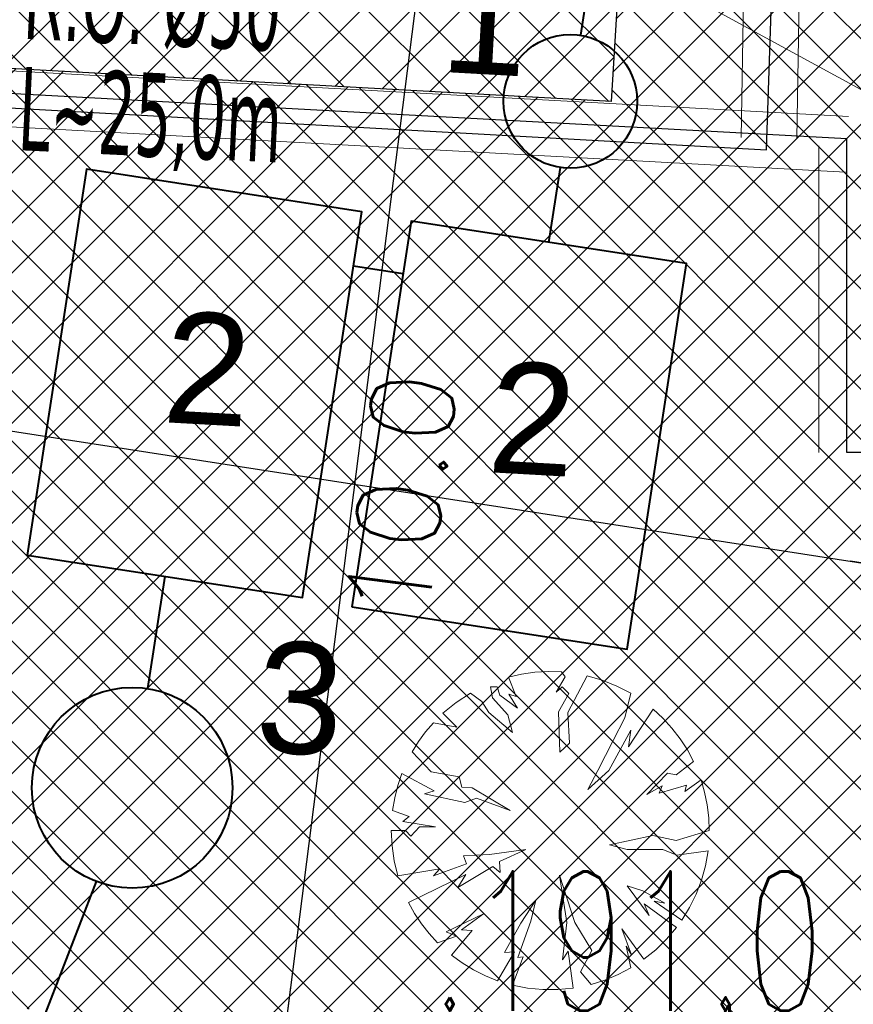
# Model space of a CAD drawing. Header units: metres. Extents: x 5515420 to 5516573, y 5683131 to 5683463.
# Tile 55 of 94: x 5516083 to 5516090, y 5683301 to 5683310. Entities that reach past the tile are written whole.
import ezdxf
from ezdxf.enums import TextEntityAlignment as Align
from ezdxf.lldxf.tags import DXFTag

# ---------------------------------------------------------------- set-up
doc = ezdxf.new("R2010")
doc.units = ezdxf.units.M
doc.layers.get('0').update_dxf_attribs({"linetype": 'CONTINUOUS', "lineweight": 18, "true_color": 0x000000})
doc.layers.get('Defpoints').update_dxf_attribs({"linetype": 'CONTINUOUS'})
for name, color, linetype in [('--EL_KALBE_Nn', 240, '--LINIA_nN'), ('--EL_LEGENDA', 240, 'CONTINUOUS'), ('--EL_projektowane', 240, 'CONTINUOUS'), ('--oświetlenie wokół budynku', 240, 'CONTINUOUS'), ('A-Bilans', 184, 'CONTINUOUS'), ('A-Chodniki', 230, 'CONTINUOUS'), ('A-Nawierzchnie', 41, 'CONTINUOUS'), ('A-Zieleń-Wysoka', 60, 'CONTINUOUS')]:
    doc.layers.add(name, color=color, linetype=linetype)
for name, color, linetype, lineweight in [('D-WYMIARY', 7, 'CONTINUOUS', 15), ('RR_kd', 106, 'CONTINUOUS', 40), ('RR_kd_tloczna', 202, 'CONTINUOUS', 40)]:
    doc.layers.add(name, color=color, linetype=linetype, lineweight=lineweight)
doc.layers.add('GES_PrzewodElektroenergetyczny', color=1, linetype='CONTINUOUS', lineweight=18, true_color=0xff0000)
doc.layers.add('wysokosci', color=7, linetype='CONTINUOUS', lineweight=25, true_color=0x803300)
doc.layers.get('0').off()
doc.styles.add('GEO-INFO', font='arial.ttf')
doc.styles.get("Standard").update_dxf_attribs({"font": 'simplex.shx'})
doc.styles.add('verdena2', font='verdana.ttf', dxfattribs={"width": 0.5, "height": 0.75})
tags = doc.linetypes.add('--LINIA_nN', pattern='A,0.5,-0.2,["nN",Standard,S=0.1,R=0,X=-0.1,Y=-0.05],-0.25', length=0.95).pattern_tags.tags
tags[6] = DXFTag(74, 10)
doc.dimstyles.get("Standard").update_dxf_attribs({"dimtxt": 0.18, "dimasz": 0.18, "dimexe": 0.18, "dimexo": 0.0625, "dimgap": 0.09, "dimtad": 0, "dimtih": 1, "dimtoh": 1, "dimdec": 4, "dimzin": 0, "dimdsep": 46, "dimtxsty": 'Standard', "dimcen": 0.09, "dimadec": 0, "dimazin": 0, "dimtfac": 1, "dimtdec": 4, "dimtofl": 0, "dimtmove": 0, "dimatfit": 3, "dimfxl": 1, "dimtolj": 1, "dimtzin": 0, "dimarcsym": 0})

# ---------------------------------------------------------------- blocks, each defined once
blk = doc.blocks.new('_ARCHTICK')
at = {"color": 0, "linetype": 'ByBlock', "lineweight": -2}
blk.add_line((0, 0), (-1, 0), dxfattribs=at)
blk.add_solid([(0.398, 0.309), (0.309, 0.398), (-0.309, -0.398), (-0.398, -0.309)], dxfattribs=at)
blk = doc.blocks.new('*D712')
at = {"layer": 'D-WYMIARY', "color": 14, "lineweight": -2}
for p, q in [((5516073.056, 5683311.8889), (5516072.3923, 5683307.6098)), ((5516072.0553, 5683308.0467), (5516090.9821, 5683305.1112)), ((5516090.5326, 5683304.823), (5516090.5286, 5683304.797))]:
    blk.add_line(p, q, dxfattribs=at)
at = {"layer": 'Defpoints', "color": 0}
for p in [(5516073.1116, 5683312.2471), (5516090.5868, 5683305.1725), (5516090.5882, 5683305.1812)]:
    blk.add_point(p, dxfattribs=at)
at = {"layer": 'D-WYMIARY', "color": 14, "lineweight": -2, "xscale": 0.5, "yscale": 0.5, "zscale": 0.5}
for p, rotation in [((5516072.4506, 5683307.9853), 171.1838518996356), ((5516090.5868, 5683305.1725), 351.1838518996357)]:
    blk.add_blockref('_ARCHTICK', p, dxfattribs=dict(at, rotation=rotation))
at = {"layer": 'D-WYMIARY', "color": 50, "linetype": 'ByBlock', "insert": (5516081.4535, 5683306.1589), "char_height": 0.75, "attachment_point": 5, "rotation": 351.18385}
blk.add_mtext('\\A1;18.4', dxfattribs=at)
blk = doc.blocks.new('*D724')
at = {"layer": 'D-WYMIARY', "color": 14, "lineweight": -2}
for p, q in [((5516092.3347, 5683304.0144), (5516091.6559, 5683299.5112)), ((5516090.7491, 5683303.8489), (5516092.6508, 5683303.5623)), ((5516090.1896, 5683300.1367), (5516092.0913, 5683299.8501))]:
    blk.add_line(p, q, dxfattribs=at)
at = {"layer": 'Defpoints', "color": 0}
for p in [(5516090.3907, 5683303.903), (5516089.8311, 5683300.1908), (5516091.7155, 5683299.9067)]:
    blk.add_point(p, dxfattribs=at)
at = {"layer": 'D-WYMIARY', "color": 14, "lineweight": -2, "xscale": 0.5, "yscale": 0.5, "zscale": 0.5}
for p, rotation in [((5516092.2751, 5683303.6189), 81.42827897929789), ((5516091.7155, 5683299.9067), 261.4282789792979)]:
    blk.add_blockref('_ARCHTICK', p, dxfattribs=dict(at, rotation=rotation))
at = {"layer": 'D-WYMIARY', "color": 50, "linetype": 'ByBlock', "insert": (5516092.4156, 5683301.6995), "char_height": 0.75, "attachment_point": 5, "rotation": 81.42828}
blk.add_mtext('\\A1;3.8', dxfattribs=at)
blk = doc.blocks.new('*D747')
at = {"layer": 'D-WYMIARY', "color": 14, "lineweight": -2}
for p, q in [((5516084.9562, 5683300.5347), (5516086.3192, 5683311.2316)), ((5516084.846, 5683311.0161), (5516086.6456, 5683310.7868)), ((5516083.5842, 5683301.1128), (5516085.3837, 5683300.8835))]:
    blk.add_line(p, q, dxfattribs=at)
at = {"layer": 'Defpoints', "color": 0}
for p in [(5516084.4865, 5683311.0619), (5516086.2686, 5683310.8348), (5516083.2246, 5683301.1586)]:
    blk.add_point(p, dxfattribs=at)
at = {"layer": 'D-WYMIARY', "color": 14, "lineweight": -2, "xscale": 0.5, "yscale": 0.5, "zscale": 0.5}
for p, rotation in [((5516086.2686, 5683310.8348), 82.73860154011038), ((5516085.0068, 5683300.9315), 262.7386015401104)]:
    blk.add_blockref('_ARCHTICK', p, dxfattribs=dict(at, rotation=rotation))
at = {"layer": 'D-WYMIARY', "color": 50, "linetype": 'ByBlock', "insert": (5516086.0593, 5683305.8294), "char_height": 0.75, "attachment_point": 5, "rotation": 82.7386}
blk.add_mtext('\\A1;10.0', dxfattribs=at)
blk = doc.blocks.new('Drzewo-2')
at = {"layer": 'A-Zieleń-Wysoka', "linetype": 'Continuous', "lineweight": 13}
for p, q in [((-0.3935, 1.4165, 20.48), (-0.2765, 1.4432, 20.48)), ((-0.3252, 1.2426, 20.48), (-0.3935, 1.4165, 20.48)), ((-0.2765, 1.4432, 20.48), (-0.1576, 1.46, 20.48)), ((-0.1576, 1.46, 20.48), (-0.0378, 1.4668, 20.48)), ((-0.0378, 1.4668, 20.48), (0.0822, 1.4634, 20.48)), ((0.1142, 1.4197, 20.48), (0.0355, 1.282, 20.48)), ((0.0822, 1.4634, 20.48), (0.1142, 1.4197, 20.48)), ((0.1405, 1.0983, 20.48), (0.313, 1.4281, 20.48)), ((0.313, 1.4281, 20.48), (0.4481, 1.3888, 20.48)), ((-0.5548, 1.3279, 20.48), (-0.4958, 1.3279, 20.48)), ((-0.5351, 1.2295, 20.48), (-0.5548, 1.3279, 20.48)), ((-0.4958, 1.3279, 20.48), (-0.4696, 1.2557, 20.48)), ((0.0355, 1.282, 20.48), (0.088, 1.3279, 20.48)), ((0.088, 1.3279, 20.48), (0.147, 1.2688, 20.48)), ((0.4481, 1.3888, 20.48), (0.5786, 1.3363, 20.48)), ((0.5786, 1.3363, 20.48), (0.7034, 1.2713, 20.48)), ((-0.863, 1.1895, 20.48), (-0.7347, 1.2736, 20.48)), ((-0.7347, 1.2736, 20.48), (-0.6335, 1.1967, 20.48)), ((-0.4696, 1.2557, 20.48), (-0.3121, 1.1377, 20.48)), ((-0.3908, 1.2623, 20.48), (-0.3252, 1.2426, 20.48)), ((-0.3121, 1.1377, 20.48), (-0.3908, 1.2623, 20.48)), ((0.147, 1.2688, 20.48), (0.0552, 1.1049, 20.48)), ((0.7034, 1.2713, 20.48), (0.6521, 1.0524, 20.48)), ((-0.9815, 1.0921, 20.48), (-0.863, 1.1895, 20.48)), ((-0.6335, 1.1967, 20.48), (-0.5679, 1.0983, 20.48)), ((-0.3974, 1.0786, 20.48), (-0.5351, 1.2295, 20.48)), ((-0.8566, 0.9671, 20.48), (-0.9815, 1.0921, 20.48)), ((-0.5679, 1.0983, 20.48), (-0.358, 0.9212, 20.48)), ((-0.358, 0.9212, 20.48), (-0.3974, 1.0786, 20.48)), ((0.0552, 1.1049, 20.48), (0.0683, 0.7441, 20.48)), ((0.1536, 0.8228, 20.48), (0.1405, 1.0983, 20.48)), ((0.6849, 0.79, 20.48), (0.9054, 1.1281, 20.48)), ((0.9054, 1.1281, 20.48), (0.9933, 1.047, 20.48)), ((-1.1366, 0.9254, 20.48), (-1.0669, 1.0069, 20.48)), ((-1.0669, 1.0069, 20.48), (-0.8566, 0.9671, 20.48)), ((0.6521, 1.0524, 20.48), (0.5472, 0.849, 20.48)), ((0.9933, 1.047, 20.48), (1.074, 0.9588, 20.48)), ((-1.1999, 0.8388, 20.48), (-1.1366, 0.9254, 20.48)), ((0.5078, 0.5801, 20.48), (0.7046, 0.9409, 20.48)), ((0.7046, 0.9409, 20.48), (0.6849, 0.79, 20.48)), ((1.074, 0.9588, 20.48), (1.1471, 0.8642, 20.48)), ((-1.2566, 0.7478, 20.48), (-1.1999, 0.8388, 20.48)), ((0.0683, 0.7441, 20.48), (0.1536, 0.8228, 20.48)), ((0.5472, 0.849, 20.48), (0.4094, 0.5801, 20.48)), ((1.1471, 0.8642, 20.48), (1.212, 0.7638, 20.48)), ((-1.0862, 0.567, 20.48), (-1.2566, 0.7478, 20.48)), ((1.212, 0.7638, 20.48), (1.2682, 0.6583, 20.48)), ((1.2682, 0.6583, 20.48), (1.1113, 0.5407, 20.48)), ((-1.3862, 0.4435, 20.48), (-1.3495, 0.5517, 20.48)), ((-1.3495, 0.5517, 20.48), (-1.0599, 0.3964, 20.48)), ((-0.8369, 0.5211, 20.48), (-1.0862, 0.567, 20.48)), ((0.3176, 0.4095, 20.48), (0.5078, 0.5801, 20.48)), ((0.4094, 0.5801, 20.48), (0.3176, 0.4095, 20.48)), ((1.0326, 0.5539, 20.48), (0.8489, 0.3636, 20.48)), ((1.1113, 0.5407, 20.48), (1.0326, 0.5539, 20.48)), ((-1.4141, 0.3327, 20.48), (-1.3862, 0.4435, 20.48)), ((-0.8106, 0.4292, 20.48), (-0.8369, 0.5211, 20.48)), ((0.8489, 0.3636, 20.48), (0.9867, 0.4423, 20.48)), ((0.9604, 0.3767, 20.48), (1.2031, 0.4489, 20.48)), ((0.9867, 0.4423, 20.48), (0.9604, 0.3767, 20.48)), ((1.19, 0.3899, 20.48), (1.3347, 0.4949, 20.48)), ((1.2031, 0.4489, 20.48), (1.19, 0.3899, 20.48)), ((1.3347, 0.4949, 20.48), (1.3671, 0.3839, 20.48)), ((-1.0599, 0.3964, 20.48), (-1.1452, 0.3702, 20.48)), ((-1.1452, 0.3702, 20.48), (-0.7844, 0.2915, 20.48)), ((-0.7188, 0.4227, 20.48), (-0.8106, 0.4292, 20.48)), ((-0.3777, 0.2193, 20.48), (-0.7188, 0.4227, 20.48)), ((1.3671, 0.3839, 20.48), (1.3904, 0.2706, 20.48)), ((-1.433, 0.22, 20.48), (-1.4141, 0.3327, 20.48)), ((-0.7844, 0.2915, 20.48), (-0.6795, 0.3308, 20.48)), ((-0.6795, 0.3308, 20.48), (-0.3777, 0.2193, 20.48)), ((1.3904, 0.2706, 20.48), (1.4044, 0.1558, 20.48)), ((-1.2829, 0.1668, 20.48), (-1.433, 0.22, 20.48)), ((-1.342, 0.1209, 20.48), (-1.2829, 0.1668, 20.48)), ((-1.0468, 0.075, 20.48), (-1.342, 0.1209, 20.48)), ((1.4044, 0.1558, 20.48), (1.4091, 0.0402, 20.48)), ((-1.4444, 0.0402, 20.48), (-1.3157, 0.0422, 20.48)), ((-1.4378, -0.0967, 20.48), (-1.4444, 0.0402, 20.48)), ((-1.3157, 0.0422, 20.48), (-1.2698, -0.0103, 20.48)), ((-1.2698, -0.0103, 20.48), (-1.1911, 0.075, 20.48)), ((-1.1911, 0.075, 20.48), (-1.0468, 0.075, 20.48)), ((1.4091, 0.0402, 20.48), (1.1113, -0.0496, 20.48)), ((0.9014, -0.0037, 20.48), (0.5144, -0.089, 20.48)), ((1.1113, -0.0496, 20.48), (0.9014, -0.0037, 20.48)), ((-1.4181, -0.2323, 20.48), (-1.4378, -0.0967, 20.48)), ((-0.5621, -0.1748, 20.48), (-0.7968, -0.186, 20.48)), ((-0.2379, -0.1301, 20.48), (-0.5621, -0.1748, 20.48)), ((-0.4727, -0.2363, 20.48), (-0.2379, -0.1301, 20.48)), ((0.5144, -0.089, 20.48), (0.6718, -0.1283, 20.48)), ((0.6718, -0.1283, 20.48), (0.9932, -0.1283, 20.48)), ((0.9932, -0.1283, 20.48), (1.1179, -0.1808, 20.48)), ((1.1179, -0.1808, 20.48), (1.3973, -0.1428, 20.48)), ((1.3973, -0.1428, 20.48), (1.3739, -0.2746, 20.48)), ((-1.3855, -0.3654, 20.48), (-1.4181, -0.2323, 20.48)), ((-0.7689, -0.2587, 20.48), (-1.0651, -0.3648, 20.48)), ((-0.7968, -0.186, 20.48), (-0.7689, -0.2587, 20.48)), ((-0.4671, -0.3369, 20.48), (-0.4727, -0.2363, 20.48)), ((-1.0092, -0.3034, 20.48), (-1.3855, -0.3654, 20.48)), ((-1.0651, -0.3648, 20.48), (-1.0092, -0.3034, 20.48)), ((-0.8471, -0.471, 20.48), (-0.5341, -0.281, 20.48)), ((-0.5341, -0.281, 20.48), (-0.4671, -0.3369, 20.48)), ((1.3739, -0.2746, 20.48), (1.3383, -0.4037, 20.48)), ((-1.2898, -0.6057, 20.48), (-0.7745, -0.3537, 20.48)), ((-0.7745, -0.3537, 20.48), (-0.8471, -0.471, 20.48)), ((0.0639, -0.3593, 20.48), (0.131, -0.784, 20.48)), ((0.2036, -0.784, 20.48), (0.0639, -0.3593, 20.48)), ((1.3383, -0.4037, 20.48), (1.2907, -0.5288, 20.48)), ((0.6731, -0.4543, 20.48), (0.8687, -0.7226, 20.48)), ((0.8128, -0.499, 20.48), (0.6731, -0.4543, 20.48)), ((1.0085, -0.6108, 20.48), (0.8128, -0.499, 20.48)), ((1.2907, -0.5288, 20.48), (1.2316, -0.6489, 20.48)), ((-1.2354, -0.7032, 20.48), (-1.2898, -0.6057, 20.48)), ((-0.1485, -0.5828, 20.48), (-0.2826, -0.7896, 20.48)), ((-0.1932, -0.7729, 20.48), (-0.1485, -0.5828, 20.48)), ((0.8687, -0.7226, 20.48), (0.824, -0.6164, 20.48)), ((0.824, -0.6164, 20.48), (1.1136, -0.8292, 20.48)), ((0.9134, -0.594, 20.48), (1.0085, -0.6108, 20.48)), ((1.1616, -0.763, 20.48), (0.9134, -0.594, 20.48)), ((-1.1736, -0.7961, 20.48), (-1.2354, -0.7032, 20.48)), ((-0.618, -0.7058, 20.48), (-0.9533, -0.8679, 20.48)), ((-0.8136, -0.8511, 20.48), (-0.618, -0.7058, 20.48)), ((1.2316, -0.6489, 20.48), (1.1616, -0.763, 20.48)), ((-0.2826, -0.7896, 20.48), (-0.428, -1.0523, 20.48)), ((-0.3106, -1.097, 20.48), (-0.1932, -0.7729, 20.48)), ((0.131, -0.784, 20.48), (0.0918, -1.1194, 20.48)), ((0.3545, -1.0355, 20.48), (0.2036, -0.784, 20.48)), ((-1.1047, -0.8839, 20.48), (-1.1736, -0.7961, 20.48)), ((-0.9533, -0.8679, 20.48), (-0.8583, -0.907, 20.48)), ((-0.905, -1.0771, 20.48), (-0.7186, -0.8567, 20.48)), ((-0.7186, -0.8567, 20.48), (-0.8136, -0.8511, 20.48)), ((0.6228, -0.8399, 20.48), (0.7122, -1.0747, 20.48)), ((0.8219, -1.1135, 20.48), (0.6228, -0.8399, 20.48)), ((1.1136, -0.8292, 20.48), (1.0256, -0.9331, 20.48)), ((-1.0291, -0.9661, 20.48), (-1.1047, -0.8839, 20.48)), ((-0.8583, -0.907, 20.48), (-1.0291, -0.9661, 20.48)), ((1.0256, -0.9331, 20.48), (0.928, -1.0282, 20.48)), ((-0.3385, -1.0467, 20.48), (-0.4902, -1.306, 20.48)), ((-0.428, -1.0523, 20.48), (-0.3385, -1.0467, 20.48)), ((0.0918, -1.1194, 20.48), (0.1421, -1.0411, 20.48)), ((0.1421, -1.0411, 20.48), (0.1862, -1.3719, 20.48)), ((0.2539, -1.2256, 20.48), (0.3545, -1.0355, 20.48)), ((0.6619, -0.9964, 20.48), (0.7036, -1.1908, 20.48)), ((0.7122, -1.0747, 20.48), (0.6619, -0.9964, 20.48)), ((0.928, -1.0282, 20.48), (0.8219, -1.1135, 20.48)), ((-0.8088, -1.1471, 20.48), (-0.905, -1.0771, 20.48)), ((-0.7072, -1.2089, 20.48), (-0.8088, -1.1471, 20.48)), ((-0.356, -1.3459, 20.48), (-0.2603, -1.0914, 20.48)), ((-0.2603, -1.0914, 20.48), (-0.3106, -1.097, 20.48)), ((-0.6007, -1.262, 20.48), (-0.7072, -1.2089, 20.48)), ((0.3479, -1.339, 20.48), (0.2539, -1.2256, 20.48)), ((0.7036, -1.1908, 20.48), (0.5897, -1.2509, 20.48)), ((-0.4902, -1.306, 20.48), (-0.6007, -1.262, 20.48)), ((0.4708, -1.3004, 20.48), (0.3479, -1.339, 20.48)), ((0.5897, -1.2509, 20.48), (0.4708, -1.3004, 20.48)), ((-0.222, -1.3719, 20.48), (-0.356, -1.3459, 20.48)), ((-0.0862, -1.3849, 20.48), (-0.222, -1.3719, 20.48)), ((0.0503, -1.385, 20.48), (-0.0862, -1.3849, 20.48)), ((0.1862, -1.3719, 20.48), (0.0503, -1.385, 20.48))]:
    blk.add_line(p, q, dxfattribs=at)

msp = doc.modelspace()

# ---------------------------------------------------------------- hatches: boundary and pattern name
at = {"layer": 'A-Nawierzchnie', "linetype": 'ByBlock', "true_color": 0xb7e0ab, "transparency": 33554687}
h = msp.add_hatch(dxfattribs=at)
h.set_pattern_fill('ANSI37', color=9, scale=0.1, style=0)
h.set_pattern_definition([(45, (615.27432, 129.31925), (-0.224506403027, 0.224506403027), []), (135, (615.27432, 129.31925), (-0.224506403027, -0.224506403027), [])])
h.paths.add_polyline_path([(5516099.6639, 5683319.5096), (5516093.1805, 5683320.4925, 0.024008), (5516090.8891, 5683320.728), (5516071.6665, 5683321.7756, -0.024847), (5516069.2956, 5683322.0234), (5516062.3028, 5683323.1087, -0.363827), (5516061.033, 5683324.5592), (5516063.2311, 5683324.2306), (5516064.4905, 5683332.6469), (5516062.2949, 5683332.9751), (5516065.443, 5683353.3794, 0.414214), (5516062.934, 5683356.8006), (5516050.0898, 5683358.7762, 0.414195), (5516046.6686, 5683356.2674), (5516042.2573, 5683327.5989, 0.414232), (5516044.7663, 5683324.1776), (5516053.3436, 5683322.8583, -0.020079), (5516053.58, 5683322.8121), (5516052.6686, 5683316.9357), (5516054.1509, 5683316.7058), (5516053.921, 5683315.2235), (5516046.9543, 5683316.304), (5516046.5336, 5683313.5915), (5516044.9624, 5683313.8352), (5516043.9616, 5683307.3823), (5516045.5328, 5683307.1386), (5516044.0928, 5683297.8546), (5516044.2411, 5683297.8316), (5516044.0112, 5683296.3494), (5516069.872, 5683292.3384), (5516070.1019, 5683293.8207), (5516070.2501, 5683293.7977), (5516071.69, 5683303.0817), (5516073.2612, 5683302.838), (5516074.2621, 5683309.2909), (5516072.6908, 5683309.5346), (5516073.1116, 5683312.2471), (5516066.1449, 5683313.3276), (5516066.3748, 5683314.8099), (5516068.1406, 5683314.5361), (5516068.7128, 5683314.4528), (5516069.4442, 5683314.3618), (5516070.4218, 5683314.2672), (5516071.2564, 5683314.2106), (5516075.5865, 5683313.9748), (5516074.8502, 5683300.4651), (5516082.2566, 5683299.3801), (5516080.797, 5683289.4165), (5516090.8752, 5683287.9401), (5516092.6102, 5683299.7836), (5516076.4265, 5683302.1545), (5516076.8529, 5683309.9804), (5516087.9488, 5683309.371), (5516088.3054, 5683315.8614), (5516090.617, 5683315.7355, -0.024008), (5516092.4311, 5683315.549), (5516098.5994, 5683314.6138), (5516098.3185, 5683313.3068), (5516091.9943, 5683314.2827), (5516090.3907, 5683303.903), (5516099.094, 5683302.5612), (5516096.4969, 5683285.7468), (5516069.7946, 5683289.8685), (5516048.3426, 5683290.0988), (5516034.9659, 5683291.964), (5516037.0427, 5683305.7156), (5516039.9993, 5683324.3088), (5516043.122, 5683343.0758), (5516045.7965, 5683360.4422), (5516068.3327, 5683356.9759), (5516067.9798, 5683322.477), (5516099.9299, 5683320.7359)])
at = {"layer": 'A-Nawierzchnie', "linetype": 'ByBlock', "true_color": 0xf8e4d3, "transparency": 33554687}
h = msp.add_hatch(dxfattribs=at)
h.set_pattern_fill('ANSI37', color=254, scale=0.1, style=0)
h.set_pattern_definition([(45, (0, 0), (-0.224506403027, 0.224506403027), []), (135, (0, 0), (-0.224506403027, -0.224506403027), [])])
h.paths.add_polyline_path([(5516054.1509, 5683316.7058), (5516052.6686, 5683316.9357), (5516053.58, 5683322.8123, -0.135374), (5516054.9791, 5683322.0459), (5516054.1509, 5683316.7058)])
h.paths.add_polyline_path([(5516075.5864, 5683313.9747), (5516074.8502, 5683300.4651), (5516082.2566, 5683299.3801), (5516082.532, 5683301.2601), (5516076.4265, 5683302.1545), (5516076.8529, 5683309.9804), (5516087.9488, 5683309.371), (5516088.0359, 5683310.8685), (5516076.9343, 5683311.4735), (5516077.1658, 5683315.3908), (5516071.338, 5683315.7084, -0.0249), (5516068.3606, 5683316.0199), (5516062.3209, 5683316.9566), (5516062.091, 5683315.4743), (5516068.1309, 5683314.5376, 0.024826), (5516071.2564, 5683314.2106), (5516075.5865, 5683313.9748)])

# ---------------------------------------------------------------- linework, layer by layer
at = {"layer": '--EL_KALBE_Nn', "linetype": '--LINIA_nN', "ltscale": 10}
for points in [[(5516089.3391, 5683308.937), (5516089.4108, 5683311.0725)], [(5516090.4437, 5683306.2245), (5516090.0579, 5683306.2245), (5516090.0579, 5683309.0398)]]:
    msp.add_lwpolyline(points, dxfattribs=at)
at = {"layer": '--EL_LEGENDA', "linetype": '--LINIA_nN', "ltscale": 5, "elevation": -1.212}
msp.add_lwpolyline([(5516073.5187, 5683309.9352), (5516090.0579, 5683309.0398)], dxfattribs=at)
at = {"layer": '--EL_LEGENDA', "linetype": '--LINIA_nN', "ltscale": 5}
msp.add_lwpolyline([(5516072.9993, 5683309.8453), (5516089.3391, 5683308.937)], dxfattribs=at)
at = {"layer": '--EL_projektowane', "lineweight": 5}
for p, q in [((5516089.1433, 5683311.0587), (5516089.1103, 5683309.0492)), ((5516089.6432, 5683311.0505), (5516089.6103, 5683309.041)), ((5516074.5874, 5683310.0794), (5516090.073, 5683309.2378)), ((5516074.5603, 5683309.5802), (5516090.0458, 5683308.7386)), ((5516089.8076, 5683308.9745), (5516089.808, 5683306.2244))]:
    msp.add_line(p, q, dxfattribs=at)
at = {"layer": 'A-Chodniki', "linetype": 'ByBlock'}
for q in [(5516088.0359, 5683310.8685), (5516076.8529, 5683309.9804, -1.212)]:
    msp.add_line((5516087.9488, 5683309.371, -10.3), q, dxfattribs=at)
at = {"layer": 'GES_PrzewodElektroenergetyczny', "color": 1, "linetype": 'Continuous', "lineweight": 18, "true_color": 0xff0000, "flags": 128}
msp.add_lwpolyline([(5516092.9426, 5683310.1793), (5516091.1696, 5683308.9446), (5516088.1826, 5683310.57), (5516087.5217, 5683311.5324), (5516087.9251, 5683312.1786), (5516091.036, 5683314.4305), (5516092.1602, 5683314.9655), (5516092.7341, 5683315.0794), (5516098.0952, 5683314.1011), (5516099.2356, 5683315.0285), (5516104.1491, 5683347.6), (5516104.3164, 5683348.9546), (5516105.1993, 5683349.3329), (5516107.814, 5683349.5952), (5516108.8221, 5683350.6134), (5516110.7275, 5683353.5623), (5516111.9299, 5683360.9082), (5516112.9181, 5683368.4171)], dxfattribs=at)
msp.add_lwpolyline([(5516092.9426, 5683310.1793), (5516091.1696, 5683308.9446), (5516088.1826, 5683310.57), (5516087.5217, 5683311.5324), (5516087.9251, 5683312.1786), (5516091.036, 5683314.4305), (5516092.1602, 5683314.9655), (5516092.7341, 5683315.0794), (5516098.0952, 5683314.1011), (5516099.2356, 5683315.0285), (5516104.1491, 5683347.6), (5516104.3164, 5683348.9546), (5516105.1993, 5683349.3329), (5516107.814, 5683349.5952), (5516108.8221, 5683350.6134), (5516110.7275, 5683353.5623), (5516111.9299, 5683360.9082), (5516112.9181, 5683368.4171)], dxfattribs=at)
at = {"layer": 'RR_kd'}
for p, q in [((5516088.6801, 5683316.5367), (5516087.6688, 5683309.9657)), ((5516087.4863, 5683308.7796), (5516087.3831, 5683308.1087)), ((5516085.6315, 5683307.8985), (5516086.0763, 5683307.8301)), ((5516083.9386, 5683305.1145), (5516083.7835, 5683304.1063))]:
    msp.add_line(p, q, dxfattribs=at)
for points in [[(5516082.7032, 5683305.3045), (5516085.1741, 5683304.9245), (5516085.7062, 5683308.3838), (5516083.2352, 5683308.7639)], [(5516085.6163, 5683304.8393), (5516088.0872, 5683304.4592), (5516088.6193, 5683307.9185), (5516086.1483, 5683308.2986)]]:
    msp.add_lwpolyline(points, close=True, dxfattribs=at)
for centre, radius in [((5516087.5776, 5683309.3727), 0.6), ((5516083.6467, 5683303.2167), 0.9)]:
    msp.add_circle(centre, radius, dxfattribs=at)
at = {"layer": 'RR_kd_tloczna'}
msp.add_line((5516083.3226, 5683302.3771), (5516078.6929, 5683290.3866), dxfattribs=at)

# ---------------------------------------------------------------- block references
at = {"layer": 'A-Zieleń-Wysoka', "linetype": 'ByBlock'}
msp.add_blockref('Drzewo-2', (5516087.416, 5683302.7928, -20.48), dxfattribs=at)

# ---------------------------------------------------------------- texts
at = {"layer": '--oświetlenie wokół budynku', "linetype": 'Continuous', "lineweight": -3, "style": 'verdena2', "width": 0.5}
for s, p in [('R.O. %%C50', (5516082.6592, 5683309.9349)), ('L~25,0m', (5516082.6118, 5683308.936))]:
    msp.add_text(s, height=0.75, rotation=357.28659, dxfattribs=at).set_placement(p)
at = {"layer": 'A-Bilans', "linetype": 'ByBlock', "char_height": 1, "width": 2.445415, "attachment_point": 1, "rotation": 356.81709, "style": 'GEO-INFO'}
for s, insert in [('1', (5516086.4535, 5683310.6374)), ('2', (5516083.9625, 5683307.4951)), ('2', (5516086.8782, 5683307.0466)), ('3', (5516084.793, 5683304.5427))]:
    msp.add_mtext(s, dxfattribs=dict(at, insert=insert))
at = {"layer": 'wysokosci', "lineweight": 25, "width": 0.66}
msp.add_text('.191,0', height=1.25, dxfattribs=at).set_placement((5516086.3185, 5683302.4674), align=Align.TOP_LEFT)

# ---------------------------------------------------------------- dimensions: what is measured, and where the dimension line sits
at = {"layer": 'D-WYMIARY'}
dim = msp.add_linear_dim(base=(5516090.5868, 5683305.1725), p1=(5516073.1116, 5683312.2471), p2=(5516090.5882, 5683305.1812), angle=351.18385, dimstyle='Standard', override={"dimtxt": 0.75, "dimasz": 0.5, "dimexe": 0.38, "dimexo": 0.3625, "dimgap": 0.05, "dimtad": 2, "dimtih": 0, "dimdec": 1, "dimblk": 'ARCHTICK', "dimblk1": 'ARCHTICK', "dimblk2": 'ARCHTICK', "dimdle": 0.4, "dimclrd": 14, "dimclre": 14, "dimclrt": 50, "dimtvp": 0.3}, dxfattribs=at)
dim.commit()
dim.dimension.update_dxf_attribs({"geometry": '*D712', "text_midpoint": (5516081.4535, 5683306.1589)})
for p1, p2, distance, picture, middle in [((5516083.2246, 5683301.1586), (5516084.4865, 5683311.0619), -1.7966, '*D747', (5516086.0593, 5683305.8294)), ((5516090.3907, 5683303.903), (5516089.8311, 5683300.1908), 1.9057, '*D724', (5516092.4156, 5683301.6995))]:
    dim = msp.add_aligned_dim(p1=p1, p2=p2, distance=distance, dimstyle='Standard', override={"dimtxt": 0.75, "dimasz": 0.5, "dimexe": 0.38, "dimexo": 0.3625, "dimgap": 0.05, "dimtad": 2, "dimtih": 0, "dimdec": 1, "dimblk": 'ARCHTICK', "dimblk1": 'ARCHTICK', "dimblk2": 'ARCHTICK', "dimdle": 0.4, "dimclrd": 14, "dimclre": 14, "dimclrt": 50, "dimtvp": 0.3}, dxfattribs=at)
    dim.commit()
    dim.dimension.update_dxf_attribs({"geometry": picture, "text_midpoint": middle})

doc.saveas('drawing.dxf')
